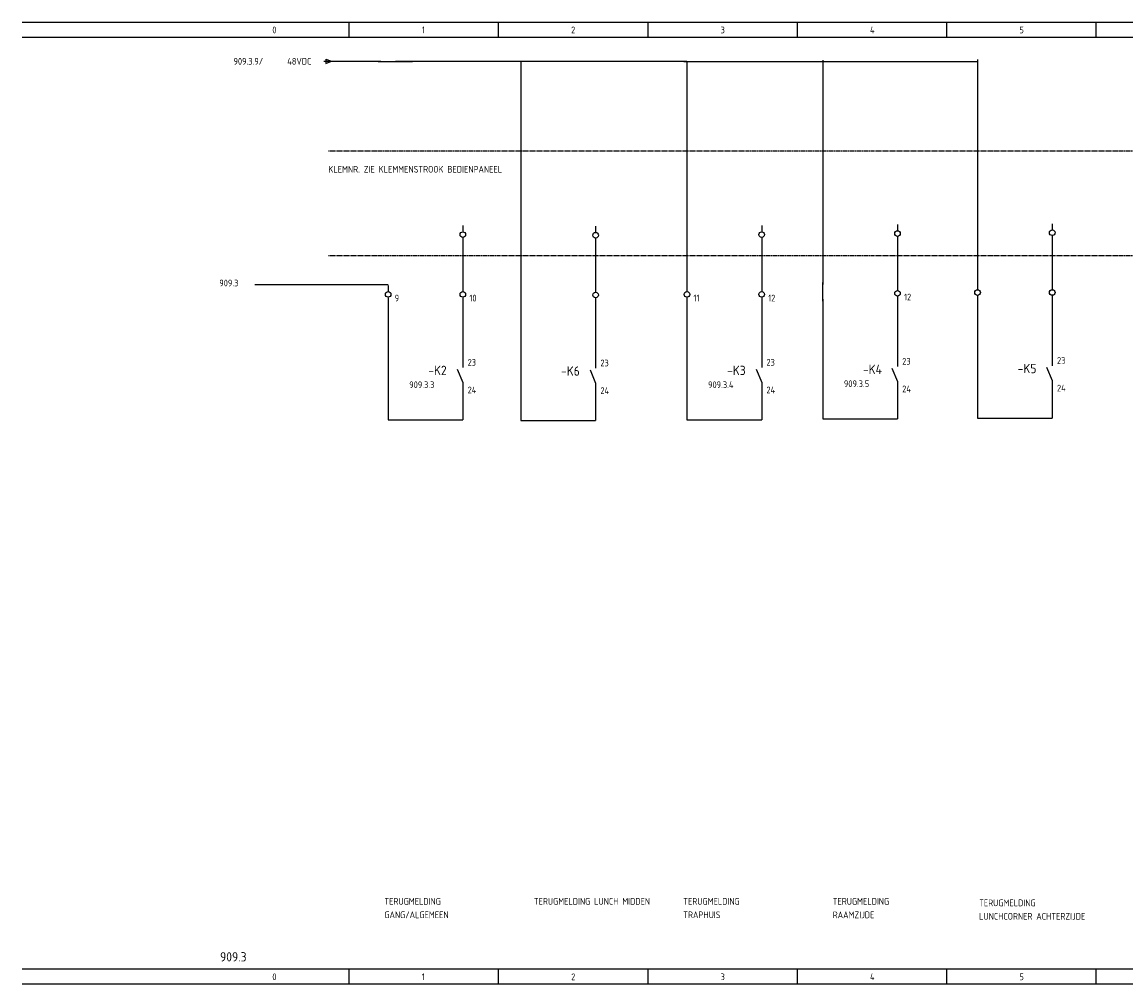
# Model space of a CAD drawing. Extents: x 37 to 1487, y -866 to 366.
# Tile 5 of 12: x 953 to 1249, y -546 to -288. Entities that reach past the tile are written whole.
import ezdxf

# ---------------------------------------------------------------- set-up
doc = ezdxf.new("R2010")
doc.units = 0
doc.linetypes.add('EPLANLINE2', pattern=[0.375, 0.25, -0.125])
doc.linetypes.add('EPLANLINE7', pattern=[0])
doc.layers.get('0').update_dxf_attribs({"linetype": 'CONTINUOUS'})
for name, color, linetype in [('AANSLUITCODE', 3, 'CONTINUOUS'), ('AUTOCONNECTING', 2, 'CONTINUOUS'), ('EXTRA_TEKST', 7, 'CONTINUOUS'), ('KLEMMEN', 7, 'CONTINUOUS'), ('KRUISVERWIJZING', 7, 'CONTINUOUS'), ('ODC', 5, 'CONTINUOUS'), ('ONDERHOEK', 1, 'CONTINUOUS'), ('SPEC_TEKST', 5, 'CONTINUOUS'), ('SYMBOOL', 4, 'CONTINUOUS')]:
    doc.layers.add(name, color=color, linetype=linetype)
doc.styles.get("Standard").update_dxf_attribs({"font": 'ISOCP'})

# ---------------------------------------------------------------- blocks, each defined once
blk = doc.blocks.new('1_0_CBZ_NEN')
at = {"layer": 'EXTRA_TEKST', "color": 3, "linetype": 'EPLANLINE7'}
for p, q in [((0, 4), (0, 3.2)), ((0, 3.2), (0, 2)), ((-1.5, 1.6), (0, -2)), ((0, -2), (0, -3.2)), ((0, -3.2), (0, -4))]:
    blk.add_line(p, q, dxfattribs=at)
blk = doc.blocks.new('SO283')
at = {"layer": 'SYMBOOL', "color": 3, "linetype": 'EPLANLINE7'}
for p, q in [((0, 4), (0, 0)), ((0, 0), (2, 0))]:
    blk.add_line(p, q, dxfattribs=at)
blk = doc.blocks.new('SO282')
at = {"layer": 'SYMBOOL', "color": 3, "linetype": 'EPLANLINE7'}
for p in [(0, 4), (-2, 0)]:
    blk.add_line(p, (0, 0), dxfattribs=at)
blk = doc.blocks.new('30_0_CBZ_NEN')
at = {"layer": 'EXTRA_TEKST', "color": 3, "linetype": 'EPLANLINE7'}
for p, q in [((0, 4), (0, 3.2)), ((0, 3.2), (0, 2.4)), ((0, 0.8), (0, 0))]:
    blk.add_line(p, q, dxfattribs=at)
blk.add_circle((0, 1.6), 0.75, dxfattribs=at)
blk = doc.blocks.new('SO284')
at = {"layer": 'SYMBOOL', "color": 3, "linetype": 'EPLANLINE7'}
for p, q in [((-1.175, 0), (0.675, 0)), ((-0.675, 0.575), (0.8, 0)), ((-0.675, 0.575), (-0.675, -0.575)), ((-0.675, -0.575), (0.8, 0))]:
    blk.add_line(p, q, dxfattribs=at)

msp = doc.modelspace()

# ---------------------------------------------------------------- linework, layer by layer
at = {"color": 3}
for p, q in [((1130.61, -298.79), (1209.28, -298.79)), ((1087.08, -363.68), (1087.08, -353.86)), ((1051.51, -358.6), (1015.82, -358.6)), ((1167.83, -362.92), (1167.83, -357.97))]:
    msp.add_line(p, q, dxfattribs=at)
at = {"layer": 'AUTOCONNECTING', "color": 3, "linetype": 'EPLANLINE7'}
for p, q in [((1167.85, -298.45), (1167.85, -358.45)), ((1209.28, -298.23), (1209.28, -358.23)), ((1035.49, -298.73), (1049.49, -298.73)), ((1053.49, -298.73), (1089.49, -298.73)), ((1087.04, -298.9), (1087.04, -358.9)), ((1089.49, -298.73), (1131.49, -298.73)), ((1131.49, -298.73), (1131.49, -358.73)), ((1071.49, -346.73), (1071.49, -358.73)), ((1107.04, -346.9), (1107.04, -358.9)), ((1151.49, -346.73), (1151.49, -358.73)), ((1187.85, -346.45), (1187.85, -358.45)), ((1229.28, -346.23), (1229.28, -358.23)), ((1051.49, -362.73), (1051.49, -394.73)), ((1071.49, -362.73), (1071.49, -378.73)), ((1087.04, -362.9), (1087.04, -394.9)), ((1107.04, -362.9), (1107.04, -378.9)), ((1131.49, -362.73), (1131.49, -394.73)), ((1151.49, -362.73), (1151.49, -378.73)), ((1167.85, -362.45), (1167.85, -394.45)), ((1187.85, -362.45), (1187.85, -378.45)), ((1209.28, -362.23), (1209.28, -394.23)), ((1229.28, -362.23), (1229.28, -378.23)), ((1071.49, -386.73), (1071.49, -394.73)), ((1107.04, -386.9), (1107.04, -394.9)), ((1151.49, -386.73), (1151.49, -394.73)), ((1187.85, -386.45), (1187.85, -394.45)), ((1229.28, -386.23), (1229.28, -394.23)), ((1051.49, -394.73), (1071.49, -394.73)), ((1087.04, -394.9), (1107.04, -394.9)), ((1131.49, -394.73), (1151.49, -394.73)), ((1167.85, -394.45), (1187.85, -394.45)), ((1209.28, -394.23), (1229.28, -394.23))]:
    msp.add_line(p, q, dxfattribs=at)
at = {"layer": 'ONDERHOEK', "color": 4, "linetype": 'EPLANLINE7'}
for p, q in [((953.49, -288.23), (1448.49, -288.23)), ((953.49, -288.23), (953.49, -288.23)), ((953.49, -541.73), (1448.49, -541.73)), ((953.49, -541.73), (953.49, -541.73))]:
    msp.add_line(p, q, dxfattribs=at)
at = {"layer": 'ONDERHOEK', "color": 1, "linetype": 'EPLANLINE7'}
for p, q in [((1040.99, -288.23), (1040.99, -292.23)), ((1080.99, -288.23), (1080.99, -292.23)), ((1120.99, -288.23), (1120.99, -292.23)), ((1160.99, -288.23), (1160.99, -292.23)), ((1200.99, -288.23), (1200.99, -292.23)), ((1240.99, -288.23), (1240.99, -292.23)), ((953.49, -292.23), (1448.49, -292.23)), ((1040.99, -541.73), (1040.99, -545.73)), ((1080.99, -541.73), (1080.99, -545.73)), ((1120.99, -541.73), (1120.99, -545.73)), ((1160.99, -541.73), (1160.99, -545.73)), ((1200.99, -541.73), (1200.99, -545.73)), ((1240.99, -541.73), (1240.99, -545.73)), ((953.49, -545.73), (1448.49, -545.73))]:
    msp.add_line(p, q, dxfattribs=at)
at = {"layer": 'SYMBOOL', "color": 3}
msp.add_line((1048.78, -298.75), (1057.97, -298.75), dxfattribs=at)
at = {"layer": 'SYMBOOL', "color": 1, "linetype": 'EPLANLINE2'}
for p, q in [((1035.49, -322.73), (1363.49, -322.73)), ((1035.49, -350.73), (1363.49, -350.73))]:
    msp.add_line(p, q, dxfattribs=at)

# ---------------------------------------------------------------- block references
at = {"layer": 'SYMBOOL'}
for name, p in [('SO284', (1035.49, -298.73)), ('30_0_CBZ_NEN', (1071.49, -346.73)), ('30_0_CBZ_NEN', (1151.49, -346.73)), ('30_0_CBZ_NEN', (1187.85, -346.45)), ('30_0_CBZ_NEN', (1229.28, -346.23)), ('30_0_CBZ_NEN', (1107.04, -346.9)), ('30_0_CBZ_NEN', (1107.04, -362.9)), ('30_0_CBZ_NEN', (1209.28, -362.24)), ('30_0_CBZ_NEN', (1229.28, -362.23)), ('SO283', (1051.49, -394.73)), ('SO282', (1071.49, -394.73)), ('SO283', (1087.04, -394.9)), ('SO282', (1107.04, -394.9)), ('SO283', (1131.49, -394.73)), ('SO282', (1151.49, -394.73)), ('SO283', (1167.85, -394.45)), ('SO282', (1187.85, -394.45)), ('SO283', (1209.28, -394.23)), ('SO282', (1229.28, -394.23))]:
    msp.add_blockref(name, p, dxfattribs=at)
ref = msp.add_blockref('30_0_CBZ_NEN', (1051.49, -362.73), dxfattribs=at)
ref.add_attrib('AANSLUITCODERING_1', '9', (1053.24, -363.03), dxfattribs={"layer": 'KLEMMEN', "color": 2, "height": 1.8})
ref = msp.add_blockref('30_0_CBZ_NEN', (1071.49, -362.73), dxfattribs=at)
ref.add_attrib('AANSLUITCODERING_1', '10', (1073.24, -363.03), dxfattribs={"layer": 'KLEMMEN', "color": 2, "height": 1.8})
ref = msp.add_blockref('30_0_CBZ_NEN', (1131.49, -362.73), dxfattribs=at)
ref.add_attrib('AANSLUITCODERING_1', '11', (1133.24, -363.03), dxfattribs={"layer": 'KLEMMEN', "color": 2, "height": 1.8})
ref = msp.add_blockref('30_0_CBZ_NEN', (1151.49, -362.73), dxfattribs=at)
ref.add_attrib('AANSLUITCODERING_1', '12', (1153.24, -363.03), dxfattribs={"layer": 'KLEMMEN', "color": 2, "height": 1.8})
ref = msp.add_blockref('30_0_CBZ_NEN', (1187.85, -362.45), dxfattribs=at)
ref.add_attrib('AANSLUITCODERING_1', '12', (1189.6, -362.75), dxfattribs={"layer": 'KLEMMEN', "color": 2, "height": 1.8})
ref = msp.add_blockref('1_0_CBZ_NEN', (1187.85, -382.45), dxfattribs=at)
ref.add_attrib('ODC_1', '-K4', (1178.6, -382.45), dxfattribs={"layer": 'ODC', "color": 3, "height": 2.5})
ref.add_attrib('AANSLUITCODERING_1', '23', (1189.12, -379.95), dxfattribs={"layer": 'AANSLUITCODE', "color": 2, "height": 1.8})
ref.add_attrib('AANSLUITCODERING_2', '24', (1189.12, -387.35), dxfattribs={"layer": 'AANSLUITCODE', "color": 2, "height": 1.8})
ref = msp.add_blockref('1_0_CBZ_NEN', (1229.28, -382.23), dxfattribs=at)
ref.add_attrib('ODC_1', '-K5', (1220.03, -382.23), dxfattribs={"layer": 'ODC', "color": 3, "height": 2.5})
ref.add_attrib('AANSLUITCODERING_1', '23', (1230.56, -379.73), dxfattribs={"layer": 'AANSLUITCODE', "color": 2, "height": 1.8})
ref.add_attrib('AANSLUITCODERING_2', '24', (1230.56, -387.13), dxfattribs={"layer": 'AANSLUITCODE', "color": 2, "height": 1.8})
ref = msp.add_blockref('1_0_CBZ_NEN', (1071.49, -382.73), dxfattribs=at)
ref.add_attrib('ODC_1', '-K2', (1062.24, -382.73), dxfattribs={"layer": 'ODC', "color": 3, "height": 2.5})
ref.add_attrib('AANSLUITCODERING_1', '23', (1072.77, -380.23), dxfattribs={"layer": 'AANSLUITCODE', "color": 2, "height": 1.8})
ref.add_attrib('AANSLUITCODERING_2', '24', (1072.77, -387.63), dxfattribs={"layer": 'AANSLUITCODE', "color": 2, "height": 1.8})
ref = msp.add_blockref('1_0_CBZ_NEN', (1107.04, -382.9), dxfattribs=at)
ref.add_attrib('ODC_1', '-K6', (1097.79, -382.9), dxfattribs={"layer": 'ODC', "color": 3, "height": 2.5})
ref.add_attrib('AANSLUITCODERING_1', '23', (1108.31, -380.4), dxfattribs={"layer": 'AANSLUITCODE', "color": 2, "height": 1.8})
ref.add_attrib('AANSLUITCODERING_2', '24', (1108.31, -387.8), dxfattribs={"layer": 'AANSLUITCODE', "color": 2, "height": 1.8})
ref = msp.add_blockref('1_0_CBZ_NEN', (1151.49, -382.73), dxfattribs=at)
ref.add_attrib('ODC_1', '-K3', (1142.24, -382.73), dxfattribs={"layer": 'ODC', "color": 3, "height": 2.5})
ref.add_attrib('AANSLUITCODERING_1', '23', (1152.77, -380.23), dxfattribs={"layer": 'AANSLUITCODE', "color": 2, "height": 1.8})
ref.add_attrib('AANSLUITCODERING_2', '24', (1152.77, -387.63), dxfattribs={"layer": 'AANSLUITCODE', "color": 2, "height": 1.8})

# ---------------------------------------------------------------- texts
at = {"layer": 'KRUISVERWIJZING', "color": 2}
for s, p in [('909.3.9/', (1010.09, -299.63)), ('909.3.5', (1173.5, -385.95)), ('909.3.3', (1057.14, -386.23)), ('909.3.4', (1137.14, -386.23))]:
    msp.add_text(s, height=1.8, dxfattribs=at).set_placement(p)
at = {"layer": 'ONDERHOEK', "color": 2}
for s, p in [('0 ', (1020.49, -291.23)), ('1 ', (1060.49, -291.23)), ('2 ', (1100.49, -291.23)), ('3 ', (1140.49, -291.23)), ('4 ', (1180.49, -291.23)), ('5 ', (1220.49, -291.23)), ('0 ', (1020.49, -544.73)), ('1 ', (1060.49, -544.73)), ('2 ', (1100.49, -544.73)), ('3 ', (1140.49, -544.73)), ('4 ', (1180.49, -544.73)), ('5 ', (1220.49, -544.73))]:
    msp.add_text(s, height=1.8, dxfattribs=at).set_placement(p)
at = {"layer": 'ONDERHOEK', "color": 3}
msp.add_text('909.3', height=2.5, dxfattribs=at).set_placement((1006.49, -539.73))
at = {"layer": 'SPEC_TEKST', "color": 2}
for s, p in [('48VDC', (1024.49, -299.63)), ('KLEMNR. ZIE KLEMMENSTROOK BEDIENPANEEL', (1035.49, -328.53)), ('909.3', (1006.29, -358.98)), ('TERUGMELDING', (1050.49, -524.53)), ('TERUGMELDING LUNCH MIDDEN', (1090.49, -524.53)), ('TERUGMELDING', (1130.49, -524.53)), ('TERUGMELDING', (1170.5, -524.54)), ('TERUGMELDING', (1209.7, -524.93)), ('GANG/ALGEMEEN', (1050.49, -528.13)), ('TRAPHUIS', (1130.49, -528.13)), ('RAAMZIJDE', (1170.5, -528.14)), ('LUNCHCORNER ACHTERZIJDE', (1209.7, -528.53))]:
    msp.add_text(s, height=1.8, dxfattribs=at).set_placement(p)

doc.saveas('drawing.dxf')
